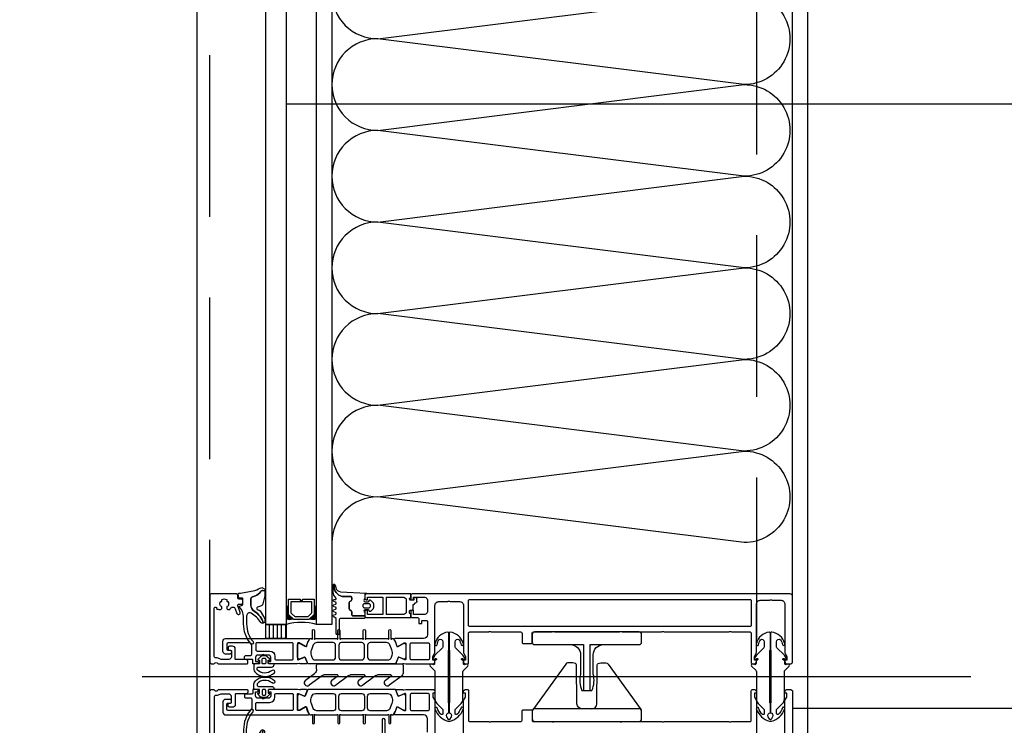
# Model space of a CAD drawing. Header units: millimetres. Extents: x 247761 to 294611, y 172579 to 236863.
# Tile 11 of 256: x 249651 to 250038, y 176611 to 176888. Entities that reach past the tile are written whole.
import ezdxf

# ---------------------------------------------------------------- set-up
doc = ezdxf.new("R2010")
doc.units = ezdxf.units.MM
doc.linetypes.add('ČERCHOVANÁ', pattern=[25.4, 12.7, -6.35, 0, -6.35])
doc.linetypes.add('ČÁRKOVANÁ', pattern=[19.05, 12.7, -6.35])
for name, color, linetype in [('FASÁDA DETAILNÍ', 4, 'Continuous'), ('KOTY 50', 7, 'Continuous'), ('NOVA', 240, 'Continuous'), ('OSY', 7, 'Continuous')]:
    doc.layers.add(name, color=color, linetype=linetype)
doc.styles.add('CS-ROMANS', font='romans.shx', dxfattribs={"width": 0.75, "oblique": 5})
doc.dimstyles.new('A_KÓTA_50', dxfattribs={"dimtxt": 110, "dimasz": 2, "dimexe": 100, "dimexo": 1500, "dimgap": 40, "dimtad": 1, "dimrnd": 1, "dimdsep": 46, "dimtxsty": 'CS-ROMANS', "dimblk": 'KOT_CARA20', "dimcen": 45, "dimse1": 1, "dimse2": 1, "dimclrd": 256, "dimclre": 256, "dimclrt": 256, "dimadec": 0, "dimazin": 0, "dimtfac": 1, "dimtix": 1, "dimtmove": 2, "dimatfit": 3, "dimldrblk": 'OBLIQUE', "dimfxl": 0, "dimtolj": 1, "dimarcsym": 0})

# ---------------------------------------------------------------- blocks, each defined once
blk = doc.blocks.new('nesystémový nástavec 18')
for p, q in [((-18, 6.8), (-18, 8.8)), ((-17.5, 9.3), (-15.36, 9.3)), ((-11, 8), (-17, 8)), ((-17, 8), (-17, 6.3)), ((-15.36, 9.3), (0, 9.3)), ((-11, 1.3), (-11, 8)), ((-2.8, 8), (-9.7, 8)), ((-9.7, 1.3), (-9.7, 8)), ((0, 9.3), (0, 7.8)), ((-17, 6.3), (-17.5, 6.3)), ((-1.8, 2.3), (-1.8, 7)), ((-0.5, 7.3), (-0.5, 6.8)), ((0, 6.3), (0.55, 6.3)), ((0.55, 6.3), (0.95, 5.9)), ((0.95, 5.9), (0.95, 4.8)), ((0.95, 4.8), (0.95, 4.14)), ((0.95, 4.14), (1.2, 4.14)), ((1.4, 3.94), (1.4, 3.84)), ((-18, 0.5), (-18, 1.8)), ((-17.5, 2.3), (-17, 2.3)), ((-1.8, 0), (-17.5, 0)), ((-17, 2.3), (-17, 1.3)), ((-17, 1.3), (-11, 1.3)), ((-9.7, 1.3), (-2.8, 1.3)), ((0, 0), (-1.8, 0)), ((-0.4, 2.23), (-0.5, 2.04)), ((-0.5, 2.04), (-0.5, 2)), ((1.2, 2.44), (0, 2.44)), ((0, 1.5), (0, 0)), ((1.2, 1.85), (1.2, 2.44)), ((1.6, 3.64), (1.6, 3.64)), ((1.8, 1.37), (1.7, 1.35)), ((2.25, 1.63), (1.8, 1.37)), ((2.4, 2.84), (2.4, 1.89))]:
    blk.add_line(p, q)
for centre, radius, start, end in [((-17.5, 8.8), 0.5, 90, 180), ((-15.36, 9.8), 0.5, 270, 270.084), ((-2.8, 7), 1, 0, 90), ((0, 7.3), 0.5, 89.9955, 180.0071), ((-17.5, 6.8), 0.5, 180.0012, 269.9988), ((0, 6.8), 0.5, 179.9949, 270.006), ((0.75, 4.8), 0.2, 359.9656, 0.0344), ((1.2, 3.94), 0.2, 359.9707, 90.0249), ((-17.5, 1.8), 0.5, 89.999, 180.0002), ((-17.5, 0.5), 0.5, 180, 270), ((-2.8, 2.3), 1, 270, 0), ((0, 2), 0.5, 179.9716, 270.0327), ((0, 1.94), 0.5, 89.9975, 144.0007), ((1.7, 1.85), 0.5, 179.9991, 270), ((1.6, 3.84), 0.2, 179.9737, 270.035), ((1.6, 2.84), 0.8, 0.0065, 89.9919), ((2.1, 1.89), 0.3, 299.9815, 0.0183)]:
    blk.add_arc(centre, radius, start, end)
blk = doc.blocks.new('284336')
for points in [[(-0.7, -9.6), (-10, -9.6, 0.414511), (-10.51, -10.11), (-10.51, -15.51, -1), (-11.69, -15.51), (-11.69, -9.6), (-12.69, -8.95, -0.668884), (-12.6, -8.23), (-11.99, -8.01, 0.766384), (-11.99, -7.21), (-12.6, -6.99, -0.76831), (-12.6, -6.23), (-11.99, -6.01, 0.766384), (-11.99, -5.21), (-12.6, -4.99, -0.76831), (-12.6, -4.23), (-11.99, -4.01, 0.766384), (-11.99, -3.21), (-12.6, -2.99, -0.877523), (-12.5, -2.22), (-12.1, -2.22, 0.698129), (-11.83, -1.5, -0.220231), (-12.89, 0.78), (-12.89, 3.45, -0.157143), (-12.82, 3.68), (-12.69, 3.42, -0.067482), (-12.48, 2.53, 0.393136), (-8.66, -1.02), (-6.1, -1.02, -0.414214), (-5.61, -1.51), (-5.61, -2.22, -0.267949), (-5.85, -2.65), (-6.35, -2.93, 0.267949), (-6.61, -3.38), (-6.61, -5.84, 0.267949), (-6.35, -6.29), (-5.85, -6.57, -0.267949), (-5.61, -7), (-5.61, -8.11, 0.414215), (-5.1, -8.62), (-0.41, -8.62), (-0.41, -9.31, -0.414212), (-0.7, -9.6)], [(-0.41, 0), (-0.41, -2, 0.990243), (-0.4, -3.02), (0.9, -3.02, 0.414214), (1.21, -2.71), (1.21, -2.61, -0.668123), (1.71, -2.4), (2.75, -3.45, -0.199004), (2.89, -3.79), (2.89, -5.43, -0.199038), (2.75, -5.77), (1.71, -6.82, -0.668191), (1.21, -6.61), (1.21, -6.51, 0.414214), (0.9, -6.2), (-0.4, -6.2, 0.990269), (-0.41, -7.22), (-0.41, -8.6), (-5.1, -8.6, -0.414215), (-5.59, -8.11), (-5.59, -7, 0.267949), (-5.84, -6.56), (-6.34, -6.27, -0.267949), (-6.59, -5.84), (-6.59, -3.38, -0.267949), (-6.34, -2.95), (-5.84, -2.66, 0.267949), (-5.59, -2.22), (-5.59, -1.51, 0.414214), (-6.1, -1), (-8.66, -1, -0.393156), (-12.46, 2.53, 0.067572), (-12.67, 3.43), (-12.8, 3.7, -0.637545), (-12.12, 3.53), (-11.92, 2.53, 0.344315), (-10.06, 0.91), (0, 0.38, -0.406913), (0.39, 0), (-0.41, 0)], [(1.7, -4.31, 0.414235), (1.2, -3.81), (-0.7, -3.81, 0.414214), (-1.2, -4.31), (-1.2, -4.91, 0.414214), (-0.7, -5.41), (1.2, -5.41, 0.414235), (1.7, -4.91), (1.7, -4.31)]]:
    blk.add_lwpolyline(points, format="xyb", close=True)
blk = doc.blocks.new('433270')
blk.add_lwpolyline([(1, 0, 0.414364), (0, -1), (0, -1.4, 0.255924), (0.23, -1.83, -0.547723), (0.23, -3.17, 0.255924), (0, -3.6), (0, -14.6, 0.414214), (0.3, -14.9), (1.2, -14.9, 0.414214), (1.7, -14.4), (1.7, -10.3, -0.414214), (2, -10), (6, -10, 0.414248), (7, -9), (7, -7.7, 0.414179), (6.5, -7.2), (5.7, -7.2, 0.414232), (5.4, -7.5), (5.4, -8.2, -0.414198), (5.1, -8.5), (2.8, -8.5, -0.414204), (1.8, -7.5), (1.8, -4.49, -0.147432), (1.97, -3.94, 0.147461), (2.4, -2.5), (2.4, -2.3, -0.414214), (2.9, -1.8), (21.87, -1.8, -0.668178), (22.22, -2.65), (22.16, -2.72, 1), (21.59, -3.29), (21.52, -3.35, 0.198912), (21.38, -3.71), (21.38, -4.05, 0.414214), (22.08, -4.75), (22.38, -4.75, 0.576988), (22.64, -4.3, -0.311246), (24.56, -4.3, 0.576988), (24.82, -4.75), (25.3, -4.75, -0.260065), (25.3, -6.65), (24.82, -6.65, 0.576988), (24.56, -7.1, -0.311246), (22.64, -7.1, 0.576988), (22.38, -6.65), (22.08, -6.65, 0.414214), (21.38, -7.35), (21.38, -7.61, 0.267949), (21.63, -8.04), (21.89, -8.2, -0.637047), (21.73, -10), (19.83, -10.7, 0.315299), (19.5, -11.17), (19.5, -11.49, 0.520567), (20.17, -11.96), (22.83, -10.99, -0.520567), (23.5, -11.46), (23.5, -12.5, 0.414062), (24, -13), (25, -13, 0.414186), (25.5, -12.5), (25.5, -11.5, -0.414182), (26, -11), (27, -11, 0.414214), (27.5, -10.5), (27.5, -0.5, 0.414214), (27, 0), (1, 0)], format="xyb", close=True)
blk = doc.blocks.new('284325')
for points in [[(0.84, -5.23, -0.560316), (0.94, -4.73), (1.94, -4.36, 0.3153), (2.14, -4.08), (2.14, -1.89, 0.451558), (1.8, -1.59), (0.9, -1.7, -0.399586), (0.57, -1.46), (0.3, -0.07, -0.415977), (0.53, 0.29, 0.024107), (6.15, 1.24, 0.076636), (8.99, 2.34, -0.577615), (10.79, 1.3), (10.02, 1.37, 0.283171), (9.08, 0.9, -0.168429), (7.07, -0.74), (5.9, -1.16, 0.315302), (5.24, -2.1), (5.24, -4.21, 0.269719), (6.76, -6.82, -0.194797), (10.18, -11.53, -0.342663), (9.17, -11.17, 0.119207), (5.43, -7.59, 0.578571), (3.63, -8.62), (3.63, -11.77, 0.176415), (6.16, -18.72, -1), (5.24, -19.49, -0.176415), (2.43, -11.77), (2.43, -8.89, 0.208286), (0.84, -5.23)], [(8.95, -6.65), (10.32, -8.78, -0.134555), (10.79, -10.63, -0.339795), (10.19, -11.53, 0.194788), (6.76, -6.81, -0.269736), (5.25, -4.21), (5.25, -2.1, -0.315302), (5.9, -1.17), (7.07, -0.74, 0.168429), (9.09, 0.89, -0.283167), (10.01, 1.36), (10.79, 1.29), (10.79, -0.74, -0.070852), (10.71, -1.3), (9.95, -3.93, -0.241839), (9.08, -4.83), (7.93, -5.22, 0.836024), (8.08, -6.19), (8.11, -6.19, -0.255349), (8.95, -6.65)]]:
    blk.add_lwpolyline(points, format="xyb", close=True)
blk = doc.blocks.new('*U500')
for points in [[(0, 0, 0.414243), (0.1, 0.1), (0, 0.9, -1.0001), (0.2, 0.9), (0.1, 0.1, 0.414228), (0.2, 0, 0.414228)], [(0.2, 0, 0.414243), (0.3, 0.1), (0.2, 0.9, -1.0001), (0.4, 0.9), (0.3, 0.1, 0.414228), (0.4, 0, 0.414228)], [(0.4, 0, 0.414243), (0.5, 0.1), (0.4, 0.9, -1.0001), (0.6, 0.9), (0.5, 0.1, 0.414228), (0.6, 0, 0.414228)], [(0.6, 0, 0.414243), (0.7, 0.1), (0.6, 0.9, -1.0001), (0.8, 0.9), (0.7, 0.1, 0.414228), (0.8, 0, 0.414228)], [(0.8, 0, 0.414243), (0.9, 0.1), (0.8, 0.9, -1.0001), (1, 0.9), (0.9, 0.1, 0.414228), (1, 0, 0.414228)], [(1, 0, 0.414243), (1.1, 0.1), (1, 0.9, -1.0001), (1.2, 0.9), (1.1, 0.1, 0.414228), (1.2, 0, 0.414228)], [(1.2, 0, 0.414243), (1.3, 0.1), (1.2, 0.9, -1.0001), (1.4, 0.9), (1.3, 0.1, 0.414228), (1.4, 0, 0.414228)], [(1.4, 0, 0.414243), (1.5, 0.1), (1.4, 0.9, -1.0001), (1.6, 0.9), (1.5, 0.1, 0.414228), (1.6, 0, 0.414228)], [(1.6, 0, 0.414243), (1.7, 0.1), (1.6, 0.9, -1.0001), (1.8, 0.9), (1.7, 0.1, 0.414228), (1.8, 0, 0.414228)], [(1.8, 0, 0.414243), (1.9, 0.1), (1.8001, 0.9, -1.0001), (2, 0.9), (1.9001, 0.1, 0.414228), (2, 0, 0.414228)]]:
    blk.add_lwpolyline(points, format="xyb")
blk = doc.blocks.new('244748_a')
blk.add_lwpolyline([(8.32, -1.69, 0.082248), (6.34, -0.9, -1.09695), (6.94, -0.1, -0.315353), (11.26, -5.15, -0.480529), (10.87, -5.64), (4.27, -5.64), (4.08, -5.45), (-16.53, -5.45), (-16.72, -5.64), (-20.43, -5.64, 0.574019), (-21.93, -4.78), (-22.99, -5.4, 0.524827), (-22.99, -5.9), (-21.93, -6.52, 0.574021), (-20.43, -5.66), (-16.72, -5.66), (-16.53, -5.85), (4.08, -5.85), (4.27, -5.66), (10.87, -5.66, -0.480529), (11.26, -6.15, -0.326229), (6.88, -11.09, -1.09695), (6.28, -10.3, 0.081457), (8.32, -9.61, 0.599203), (7.48, -8.05), (5.52, -8.05, 0.198965), (5.17, -8.2), (2.22, -11.15), (0.93, -12.01, -0.738038), (0.51, -11.62), (0.87, -11, 1), (0.35, -10.7), (0, -11.3), (-0.98, -11.3, 0.619205), (-1.45, -12.06), (-1.28, -12.43, -0.808139), (-2.04, -13.04), (-3.63, -11.44, 0.198906), (-4.34, -11.15), (-14.99, -11.15, -0.198936), (-16.76, -10.42), (-18.98, -8.2, 0.198942), (-19.33, -8.05), (-20.67, -8.05, 0.500217), (-21.09, -8.73, 0.122037), (-18.5, -10.27, -1.093735), (-19.1, -11.07, -0.240768), (-23.7, -6.07, -0.106226), (-23.7, -5.23, -0.256232), (-19, -0.13, -1.093735), (-18.4, -0.92, 0.116856), (-21.09, -2.57, 0.500217), (-20.67, -3.25), (-19.33, -3.25, 0.198942), (-18.98, -3.1), (-16.75, -0.88, -0.198936), (-14.99, -0.15), (-4.34, -0.15, 0.198907), (-3.63, 0.14), (-2.04, 1.74, -0.808139), (-1.28, 1.13), (-1.45, 0.76, 0.619205), (-0.98, 0), (0, 0), (0.35, -0.6, 1), (0.87, -0.3), (0.51, 0.32, -0.738038), (0.93, 0.71), (2.22, -0.15), (5.17, -3.1, 0.198965), (5.52, -3.25), (7.48, -3.25, 0.599203)], format="xyb", close=True)
blk = doc.blocks.new('236134_0100_s_v')
for points in [[(22.8, -23), (22.8, -5), (42, -5, 0.414214), (43, -4), (43, -1, 0.414214), (42, 0), (1, 0, 0.414214), (0, -1), (0, -4, 0.414214), (1, -5), (20.2, -5), (20.2, -23)], [(15, -5, -0.414214), (19, -9), (19, -16.57, 0.165764), (19.53, -23), (23.47, -23, 0.165764), (24, -16.57), (24, -9, -0.414214), (28, -5)]]:
    blk.add_lwpolyline(points, format="xyb")
blk = doc.blocks.new('236134_0200_s_v')
for points in [[(19.58, 5, -0.41166), (17.58, 6.98), (17.45, 22.25, 0.344217), (17.07, 22.73), (16, 23), (14, 23, 0.240828), (13.19, 22.59), (0.19, 4.59)], [(23.42, 5, 0.41166), (25.42, 6.98), (25.55, 22.25, -0.344217), (25.93, 22.73), (27, 23), (29, 23, -0.240828), (29.81, 22.59), (42.81, 4.59)]]:
    blk.add_lwpolyline(points, format="xyb")
blk.add_lwpolyline([(42, 5), (1, 5, 0.414214), (0, 4), (0, 1, 0.414214), (1, 0), (42, 0, 0.414214), (43, 1), (43, 4, 0.414214)], format="xyb", close=True)
blk = doc.blocks.new('288126')
for points in [[(-16.5, 0), (16.5, 0)], [(-21.36, -6.34), (-17.8, -3.69)], [(-17, -2.08), (-17, -0.5)], [(17, -0.5), (17, -3.8)], [(-14.71, -4.5), (-19.87, -8.34)], [(-8.83, -4.3), (-14.11, -4.3)], [(-10.96, -6.34), (-8.71, -4.66)], [(-4.31, -4.5), (-9.47, -8.34)], [(1.81, -4.3), (-3.71, -4.3)], [(-0.35, -6.36), (1.93, -4.66)], [(6.33, -4.5), (1.14, -8.37)], [(12.21, -4.3), (6.93, -4.3)], [(10.05, -6.36), (12.33, -4.66)], [(16.6, -4.6), (11.54, -8.37)]]:
    blk.add_lwpolyline(points)
for centre, radius, start, end in [((16.5, -0.5), 0.5, 0, 90), ((-16.5, -0.5), 0.5, 90, 180), ((16, -3.8), 1, 306.7059, 0), ((-20.61, -7.34), 1.25, 126.7059, 306.7059), ((-10.21, -7.34), 1.25, 126.7059, 306.7059), ((0.4, -7.37), 1.25, 126.7059, 306.7059), ((10.8, -7.37), 1.25, 126.7059, 306.7059)]:
    blk.add_arc(centre, radius, start, end)
at = {"extrusion": (0, 0, -1)}
for centre, radius, start, end in [((19, -2.08), 2, 180, 233.2941), ((14.11, -5.3), 1, 53.2941, 90), ((8.83, -4.5), 0.2, 90, 233.2941), ((3.71, -5.3), 1, 53.2941, 90), ((-1.81, -4.5), 0.2, 90, 233.2941), ((-6.93, -5.3), 1, 53.2941, 90), ((-12.21, -4.5), 0.2, 90, 233.2941)]:
    blk.add_arc(centre, radius, start, end, dxfattribs=at)
blk = doc.blocks.new('246426')
for points in [[(-1.84, 0.64), (-2.86, -0.38, 0.198926), (-3.15, -1.09), (-3.15, -2.31, 0.198926), (-2.86, -3.02), (-1.84, -4.04, 0.637051), (-1.5, -3.92), (-1.45, -3.4), (-0.3, -3.4, -0.41484), (0, -3.7), (0, -5.19, 0.414232), (0.5, -5.69), (2.14, -5.69, 0.071862), (2.2, -5.68, 0.157876), (3.73, -4.64, 0.360336), (3.48, 2.39, 0.964062), (2.54, 1.48, -0.403385), (2.25, -4.34, -0.190964), (2.11, -4.39), (1.7, -4.39, -0.414214), (1.2, -3.89), (1.2, 1.31, 0.414201), (0.2, 2.31), (0, 2.31), (0, 0.3, -0.414214), (-0.3, 0), (-1.45, 0), (-1.5, 0.52, 0.637051), (-1.84, 0.64)], [(-2.25, -1.4, -0.414214), (-1.85, -1), (-0.4, -1, -0.414214), (0, -1.4), (0, -2, -0.414214), (-0.4, -2.4), (-1.85, -2.4, -0.414214), (-2.25, -2), (-2.25, -1.4)]]:
    blk.add_lwpolyline(points, format="xyb", close=True)
blk = doc.blocks.new('A$C69D17D4D')
at = {"layer": 'FASÁDA DETAILNÍ'}
h = blk.add_hatch(dxfattribs=at)
h.set_pattern_fill('ANSI31', color=256, scale=0.5, angle=585)
h.set_pattern_definition([(270, (42491.357, -7040.4211), (1.5875, -8e-16), [])])
h.paths.add_polyline_path([(-24889, 3274), (-24889, 3279.5), (-24897, 3279.5), (-24897, 3274)])
for p, q in [((-24897, 3279.5), (-24897, 3688.5)), ((-24889, 3688.5), (-24889, 3279.5)), ((-24877, 3279.5), (-24877, 3688.5)), ((-24871, 3688.5), (-24871, 3279.5)), ((-24889, 3279.5), (-24897, 3279.5)), ((-24871, 3279.5), (-24877, 3279.5)), ((-24619.88, 3259), (-24945.57, 3259))]:
    blk.add_line(p, q, dxfattribs=at)
for points in [[(1656, 1244), (-24924, 1244), (-24924, 24924), (1656, 24924)], [(1416, 1484), (-24684, 1484), (-24684, 24684), (1416, 24684)], [(-24878, 3289.5), (-24878, 3283.5), (-24880, 3281.5), (-24886, 3281.5), (-24888, 3283.5), (-24888, 3289.5), (-24883.5, 3289.5), (-24883.5, 3289), (-24882.5, 3289), (-24882.5, 3289.5)], [(-24887, 3288.5), (-24879, 3288.5), (-24879, 3283.91), (-24880.41, 3282.5), (-24885.45, 3282.5), (-24887, 3283.91)], [(-24897, 3274), (-24897, 3279.5), (-24889, 3279.5), (-24889, 3274)]]:
    blk.add_lwpolyline(points, close=True, dxfattribs=at)
at = {"layer": 'FASÁDA DETAILNÍ', "linetype": 'ČÁRKOVANÁ', "ltscale": 5}
blk.add_lwpolyline([(1651, 1249), (-24919, 1249), (-24919, 24919), (1651, 24919)], close=True, dxfattribs=at)
at = {"layer": 'FASÁDA DETAILNÍ', "color": 7, "linetype": 'ČÁRKOVANÁ', "ltscale": 5}
blk.add_lwpolyline([(1436, 1464), (-24704, 1464), (-24704, 24704), (1436, 24704)], close=True, dxfattribs=at)
at = {"layer": 'FASÁDA DETAILNÍ'}
blk.add_lwpolyline([(-24690, 3290.5), (-24690, 3677.5)], dxfattribs=at)
for points in [[(-24691, 3291.5), (-24839.5, 3291.5, 0.414214), (-24840, 3291), (-24840, 3289.7, 0.41422), (-24839.5, 3289.2), (-24839, 3289.2), (-24839, 3290.2), (-24834.5, 3290.2, -0.414214), (-24833.5, 3289.2), (-24833.5, 3284.5, -0.414214), (-24834.5, 3283.5), (-24839, 3283.5), (-24839, 3285.2), (-24839.5, 3285.2, 0.414201), (-24840, 3284.7), (-24840, 3282.7, 0.414214), (-24839.5, 3282.2), (-24837.36, 3282.2, -0.414214), (-24836.86, 3281.7), (-24836.86, 3279.9), (-24835.61, 3279.9), (-24835.61, 3281.1), (-24833.8, 3281.1, -0.414214), (-24833.5, 3280.8), (-24833.5, 3275.5, -0.414167), (-24835, 3274), (-24842, 3274), (-24846.1, 3274, 0.57735), (-24846.44, 3273.4), (-24845.95, 3272.54), (-24845.52, 3271.04, 0.488701), (-24845.08, 3270.87), (-24842.61, 3272.3), (-24842.19, 3272.3, -0.432566), (-24842, 3272.1), (-24842, 3265.8, -0.548397), (-24842.28, 3265.61), (-24844.66, 3266.68, 0.425336), (-24844.93, 3266.57), (-24845.75, 3264.55, 0.531563), (-24845.38, 3264), (-24843.31, 3264, 0.231306), (-24843.07, 3264.11, -0.306185), (-24842.76, 3264.22), (-24842, 3264), (-24831.49, 3264, 0.414214), (-24830.49, 3265), (-24830.49, 3265.5), (-24831.29, 3265.5), (-24831.29, 3267), (-24830.63, 3268.14, 0.13165), (-24830.5, 3268.64), (-24830.5, 3287.01, -0.414214), (-24829, 3288.51), (-24825.5, 3288.51, -0.399985), (-24824.5, 3288.51), (-24820.8, 3288.51, -0.414214), (-24819.3, 3287.01), (-24819.3, 3268.64, 0.13165), (-24819.17, 3268.14), (-24818.51, 3267), (-24818.51, 3265.5), (-24819.31, 3265.5), (-24819.31, 3265, 0.414214), (-24818.31, 3264), (-24817.8, 3264, 0.414214), (-24817.3, 3264.5), (-24817.3, 3276.1, -0.414214), (-24816.8, 3276.6), (-24809.4, 3276.6, -0.399985), (-24808.4, 3276.6), (-24796.8, 3276.6, -0.414214), (-24796.3, 3276.1), (-24796.3, 3272.5, 0.414214), (-24795.8, 3272), (-24792.8, 3272, 0.414214), (-24792.3, 3272.5), (-24792.3, 3276.1, -0.414214), (-24791.8, 3276.6), (-24784.5, 3276.6, -0.38324), (-24783.5, 3276.6), (-24758, 3276.6, -0.38324), (-24757, 3276.6), (-24741.5, 3276.6, -0.38324), (-24740.5, 3276.6), (-24715, 3276.6, -0.38324), (-24714, 3276.6), (-24706.7, 3276.6, -0.414214), (-24706.2, 3276.1), (-24706.2, 3264.5, 0.414214), (-24705.7, 3264), (-24705.2, 3264, 0.414214), (-24704.2, 3265), (-24704.2, 3265.5), (-24705, 3265.5), (-24705, 3267), (-24704.33, 3268.15, 0.116937), (-24704.2, 3268.65), (-24704.2, 3287.51, -0.414232), (-24702.7, 3289.01), (-24698.99, 3289.01, -0.399985), (-24697.99, 3289.01), (-24694.5, 3289.01, -0.414232), (-24693, 3287.51), (-24693, 3268.65, 0.116937), (-24692.87, 3268.15), (-24692.2, 3267), (-24692.2, 3265.5), (-24693, 3265.5), (-24693, 3265, 0.414214), (-24692, 3264), (-24691, 3264, 0.414214), (-24690, 3265), (-24690, 3290.5, 0.414214), (-24691, 3291.5)], [(-24816.8, 3289.4), (-24706.7, 3289.4, -0.414214), (-24706.2, 3288.9), (-24706.2, 3279.2, -0.414214), (-24706.7, 3278.7), (-24816.8, 3278.7, -0.414214), (-24817.3, 3279.2), (-24817.3, 3288.9, -0.414214), (-24816.8, 3289.4)], [(-24846.34, 3264), (-24858.25, 3264), (-24880.16, 3264, -0.305837), (-24880.62, 3264.31), (-24881.55, 3266.6, 0.425336), (-24881.81, 3266.71), (-24883.43, 3265.99, -0.543753), (-24884.49, 3266.68), (-24884.49, 3271.58, -0.578182), (-24883.59, 3272.1), (-24881.4, 3270.84, 0.488505), (-24880.96, 3271.01), (-24880.52, 3272.53), (-24879.76, 3273.85, -0.282478), (-24879.49, 3274), (-24879.04, 3274, 1.447009), (-24878.69, 3274.13), (-24878.69, 3277.1, -1), (-24877.89, 3277.1), (-24877.89, 3274.13, 1.447009), (-24877.54, 3274), (-24869, 3274, 1.447009), (-24868.65, 3274.13), (-24868.65, 3277.1, -1), (-24867.85, 3277.1), (-24867.85, 3274.13, 1.447009), (-24867.5, 3274), (-24859, 3274, 1.447009), (-24858.65, 3274.13), (-24858.65, 3277.1, -1), (-24857.85, 3277.1), (-24857.85, 3274.13, 1.447009), (-24857.5, 3274), (-24848.96, 3274, 1.447009), (-24848.61, 3274.13), (-24848.61, 3277.1, -1), (-24847.81, 3277.1), (-24847.81, 3274.13, 1.447009), (-24847.46, 3274), (-24847.01, 3274, -0.282478), (-24846.74, 3273.85), (-24845.98, 3272.53), (-24845.54, 3271.01, 0.488505), (-24845.1, 3270.84), (-24842.91, 3272.1, -0.578182), (-24842.01, 3271.58), (-24842.01, 3266.68, -0.543753), (-24843.07, 3265.99), (-24844.69, 3266.71, 0.425336), (-24844.95, 3266.6), (-24845.88, 3264.31, -0.305837), (-24846.34, 3264)], [(-24884.5, 3264), (-24895.5, 3264, -0.414426), (-24896, 3264.5), (-24896, 3264.99), (-24895, 3264.99), (-24895, 3266.49, 0.414214), (-24896, 3267.49), (-24897.5, 3267.49, 0.399985), (-24898.5, 3267.49), (-24900, 3267.49, 0.414214), (-24901, 3266.49), (-24901, 3265), (-24900, 3265), (-24900, 3264.5, -0.414456), (-24900.5, 3264), (-24901.8, 3264, -0.413971), (-24902.1, 3264.3), (-24902.1, 3265.5, 0.414214), (-24902.4, 3265.8), (-24905.4, 3265.8), (-24905.4, 3266.8, -0.414214), (-24904.9, 3267.3), (-24903, 3267.3, 0.414214), (-24902.5, 3267.8), (-24902.5, 3271.3, 0.414206), (-24903.5, 3272.3), (-24911.8, 3272.3, 0.414206), (-24912.3, 3271.8), (-24912.3, 3269.9, 0.414219), (-24911.8, 3269.4), (-24911, 3269.4, -0.414214), (-24910.5, 3268.9), (-24910.5, 3268.4, -0.414214), (-24911, 3267.9), (-24912.8, 3267.9, -0.414214), (-24913.8, 3268.9), (-24913.8, 3273, -0.414214), (-24912.8, 3274), (-24884.5, 3274), (-24880.4, 3274, -0.57735), (-24880.05, 3273.4), (-24880.55, 3272.54), (-24880.98, 3271.04, -0.488701), (-24881.42, 3270.87), (-24883.88, 3272.3), (-24884.31, 3272.3, 0.432566), (-24884.5, 3272.1), (-24884.5, 3265.8, 0.548397), (-24884.22, 3265.61), (-24881.83, 3266.68, -0.425336), (-24881.57, 3266.57), (-24880.75, 3264.55, -0.531563), (-24881.12, 3264), (-24883.19, 3264, -0.231306), (-24883.42, 3264.11, 0.306185), (-24883.74, 3264.22), (-24884.5, 3264)], [(-24886.7, 3272.3), (-24900.4, 3272.3, 0.414214), (-24900.9, 3271.8), (-24900.9, 3269.59, 0.414214), (-24900.4, 3269.09), (-24895.43, 3269.09, -0.411139), (-24893.4, 3267.09), (-24893.4, 3266.1, 0.414214), (-24892.9, 3265.6), (-24886.7, 3265.6, 0.414214), (-24886.2, 3266.1), (-24886.2, 3271.8, 0.414214), (-24886.7, 3272.3)], [(-24877.45, 3265.6), (-24870.55, 3265.6, 0.414218), (-24869.55, 3266.6), (-24869.55, 3271.4, 0.414218), (-24870.55, 3272.4), (-24876.91, 3272.4, 0.305619), (-24878.3, 3271.46), (-24879.08, 3269.54, 0.176429), (-24879.15, 3267.49), (-24878.88, 3266.64, 0.324916), (-24877.45, 3265.6)], [(-24867.25, 3265.6), (-24859.25, 3265.6, 0.414214), (-24858.25, 3266.6), (-24858.25, 3271.4, 0.414214), (-24859.25, 3272.4), (-24867.25, 3272.4, 0.414214), (-24868.25, 3271.4), (-24868.25, 3266.6, 0.414214), (-24867.25, 3265.6)], [(-24855.95, 3265.6), (-24849.05, 3265.6, 0.324916), (-24847.62, 3266.64), (-24847.35, 3267.49, 0.176429), (-24847.42, 3269.54), (-24848.2, 3271.46, 0.305619), (-24849.59, 3272.4), (-24855.95, 3272.4, 0.414218), (-24856.95, 3271.4), (-24856.95, 3266.6, 0.414218), (-24855.95, 3265.6)], [(-24832.7, 3266.1, -0.414214), (-24833.2, 3265.6), (-24839.7, 3265.6, -0.414214), (-24840.2, 3266.1), (-24840.2, 3271.8, -0.414214), (-24839.7, 3272.3), (-24833.2, 3272.3, -0.414214), (-24832.7, 3271.8), (-24832.7, 3266.1)], [(-24884.5, 3254), (-24895.5, 3254, 0.414426), (-24896, 3253.5), (-24896, 3253.01), (-24895, 3253.01), (-24895, 3251.51, -0.414214), (-24896, 3250.51), (-24897.5, 3250.51, -0.399985), (-24898.5, 3250.51), (-24900, 3250.51, -0.414214), (-24901, 3251.51), (-24901, 3253), (-24900, 3253), (-24900, 3253.5, 0.414456), (-24900.5, 3254), (-24901.8, 3254, 0.413971), (-24902.1, 3253.7), (-24902.1, 3252.5, -0.414214), (-24902.4, 3252.2), (-24905.4, 3252.2), (-24905.4, 3251.2, 0.414214), (-24904.9, 3250.7), (-24903, 3250.7, -0.414214), (-24902.5, 3250.2), (-24902.5, 3246.7, -0.414206), (-24903.5, 3245.7), (-24911.8, 3245.7, -0.414206), (-24912.3, 3246.2), (-24912.3, 3248.1, -0.414219), (-24911.8, 3248.6), (-24911, 3248.6, 0.414214), (-24910.5, 3249.1), (-24910.5, 3249.6, 0.414214), (-24911, 3250.1), (-24912.8, 3250.1, 0.414214), (-24913.8, 3249.1), (-24913.8, 3245, 0.414214), (-24912.8, 3244), (-24884.5, 3244), (-24880.4, 3244, 0.57735), (-24880.05, 3244.6), (-24880.55, 3245.46), (-24880.98, 3246.96, 0.488701), (-24881.42, 3247.13), (-24883.88, 3245.7), (-24884.31, 3245.7, -0.432566), (-24884.5, 3245.9), (-24884.5, 3252.2, -0.548397), (-24884.22, 3252.39), (-24881.83, 3251.32, 0.425336), (-24881.57, 3251.43), (-24880.75, 3253.45, 0.531563), (-24881.12, 3254), (-24883.19, 3254, 0.231306), (-24883.42, 3253.89, -0.306185), (-24883.74, 3253.78), (-24884.5, 3254)], [(-24846.34, 3254), (-24858.25, 3254), (-24880.16, 3254, 0.305837), (-24880.62, 3253.69), (-24881.55, 3251.4, -0.425336), (-24881.81, 3251.29), (-24883.43, 3252.01, 0.543753), (-24884.49, 3251.32), (-24884.49, 3246.42, 0.578182), (-24883.59, 3245.9), (-24881.4, 3247.16, -0.488505), (-24880.96, 3246.99), (-24880.52, 3245.47), (-24879.76, 3244.15, 0.282478), (-24879.49, 3244), (-24879.04, 3244, -1.447009), (-24878.69, 3243.87), (-24878.69, 3240.9, 1), (-24877.89, 3240.9), (-24877.89, 3243.87, -1.447009), (-24877.54, 3244), (-24869, 3244, -1.447009), (-24868.65, 3243.87), (-24868.65, 3240.9, 1), (-24867.85, 3240.9), (-24867.85, 3243.87, -1.447009), (-24867.5, 3244), (-24859, 3244, -1.447009), (-24858.65, 3243.87), (-24858.65, 3240.9, 1), (-24857.85, 3240.9), (-24857.85, 3243.87, -1.447009), (-24857.5, 3244), (-24848.96, 3244, -1.447009), (-24848.61, 3243.87), (-24848.61, 3240.9, 1), (-24847.81, 3240.9), (-24847.81, 3243.87, -1.447009), (-24847.46, 3244), (-24847.01, 3244, 0.282478), (-24846.74, 3244.15), (-24845.98, 3245.47), (-24845.54, 3246.99, -0.488505), (-24845.1, 3247.16), (-24842.91, 3245.9, 0.578182), (-24842.01, 3246.42), (-24842.01, 3251.32, 0.543753), (-24843.07, 3252.01), (-24844.69, 3251.29, -0.425336), (-24844.95, 3251.4), (-24845.88, 3253.69, 0.305837), (-24846.34, 3254)], [(-24886.7, 3245.7), (-24900.4, 3245.7, -0.414214), (-24900.9, 3246.2), (-24900.9, 3248.41, -0.414214), (-24900.4, 3248.91), (-24895.43, 3248.91, 0.411139), (-24893.4, 3250.91), (-24893.4, 3251.9, -0.414214), (-24892.9, 3252.4), (-24886.7, 3252.4, -0.414214), (-24886.2, 3251.9), (-24886.2, 3246.2, -0.414214), (-24886.7, 3245.7)], [(-24877.45, 3252.4), (-24870.55, 3252.4, -0.414218), (-24869.55, 3251.4), (-24869.55, 3246.6, -0.414218), (-24870.55, 3245.6), (-24876.91, 3245.6, -0.305619), (-24878.3, 3246.54), (-24879.08, 3248.46, -0.176429), (-24879.15, 3250.51), (-24878.88, 3251.36, -0.324916), (-24877.45, 3252.4)], [(-24867.25, 3252.4), (-24859.25, 3252.4, -0.414214), (-24858.25, 3251.4), (-24858.25, 3246.6, -0.414214), (-24859.25, 3245.6), (-24867.25, 3245.6, -0.414214), (-24868.25, 3246.6), (-24868.25, 3251.4, -0.414214), (-24867.25, 3252.4)], [(-24855.95, 3252.4), (-24849.05, 3252.4, -0.324916), (-24847.62, 3251.36), (-24847.35, 3250.51, -0.176429), (-24847.42, 3248.46), (-24848.2, 3246.54, -0.305619), (-24849.59, 3245.6), (-24855.95, 3245.6, -0.414218), (-24856.95, 3246.6), (-24856.95, 3251.4, -0.414218), (-24855.95, 3252.4)], [(-24832.7, 3251.9, 0.414214), (-24833.2, 3252.4), (-24839.7, 3252.4, 0.414214), (-24840.2, 3251.9), (-24840.2, 3246.2, 0.414214), (-24839.7, 3245.7), (-24833.2, 3245.7, 0.414214), (-24832.7, 3246.2), (-24832.7, 3251.9)]]:
    blk.add_lwpolyline(points, format="xyb", close=True, dxfattribs=at)
for points in [[(-24833.5, 3237.2), (-24833.5, 3242.5, 0.414167), (-24835, 3244), (-24842, 3244), (-24846.1, 3244, -0.57735), (-24846.44, 3244.6), (-24845.95, 3245.46), (-24845.52, 3246.96, -0.488701), (-24845.08, 3247.13), (-24842.61, 3245.7), (-24842.19, 3245.7, 0.432566), (-24842, 3245.9), (-24842, 3252.2, 0.548397), (-24842.28, 3252.39), (-24844.66, 3251.32, -0.425336), (-24844.93, 3251.43), (-24845.75, 3253.45, -0.531563), (-24845.38, 3254), (-24843.31, 3254, -0.231306), (-24843.07, 3253.89, 0.306185), (-24842.76, 3253.78), (-24842, 3254), (-24831.49, 3254, -0.414214), (-24830.49, 3253), (-24830.49, 3252.5), (-24831.29, 3252.5), (-24831.29, 3251), (-24830.63, 3249.86, -0.13165), (-24830.5, 3249.36), (-24830.5, 3230.99, 0.414214)], [(-24819.3, 3230.99), (-24819.3, 3249.36, -0.13165), (-24819.17, 3249.86), (-24818.51, 3251), (-24818.51, 3252.5), (-24819.31, 3252.5), (-24819.31, 3253, -0.414214), (-24818.31, 3254), (-24817.8, 3254, -0.414214), (-24817.3, 3253.5), (-24817.3, 3241.9, 0.414214), (-24816.8, 3241.4), (-24809.4, 3241.4, 0.399985), (-24808.4, 3241.4), (-24796.8, 3241.4, 0.414214), (-24796.3, 3241.9), (-24796.3, 3245.5, -0.414214), (-24795.8, 3246), (-24792.8, 3246, -0.414214), (-24792.3, 3245.5), (-24792.3, 3241.9, 0.414214), (-24791.8, 3241.4), (-24784.5, 3241.4, 0.38324), (-24783.5, 3241.4), (-24758, 3241.4, 0.38324), (-24757, 3241.4), (-24741.5, 3241.4, 0.38324), (-24740.5, 3241.4), (-24715, 3241.4, 0.38324), (-24714, 3241.4), (-24706.7, 3241.4, 0.414214), (-24706.2, 3241.9), (-24706.2, 3253.5, -0.414214), (-24705.7, 3254), (-24705.2, 3254, -0.414214), (-24704.2, 3253), (-24704.2, 3252.5), (-24705, 3252.5), (-24705, 3251), (-24704.33, 3249.85, -0.116937), (-24704.2, 3249.35), (-24704.2, 3230.49, 0.414232)], [(-24693, 3230.49), (-24693, 3249.35, -0.116937), (-24692.87, 3249.85), (-24692.2, 3251), (-24692.2, 3252.5), (-24693, 3252.5), (-24693, 3253, -0.414214), (-24692, 3254), (-24691, 3254, -0.414214), (-24690, 3253), (-24690, 3227.5, -0.414214)]]:
    blk.add_lwpolyline(points, format="xyb", dxfattribs=at)
for centre, radius, start, end in [((-24888.5, 3287.36), 0.596, 213.0366, 326.9634), ((-24888.5, 3287.07), 0.596, 213.0366, 326.9634), ((-24888.5, 3286.78), 0.596, 213.0366, 326.9634), ((-24888.5, 3286.49), 0.596, 213.0366, 326.9634), ((-24888.5, 3286.19), 0.596, 213.0366, 326.9634), ((-24888.5, 3285.9), 0.596, 213.0366, 326.9634), ((-24888.5, 3285.61), 0.596, 213.0366, 326.9634), ((-24888.5, 3285.32), 0.596, 213.0366, 326.9634), ((-24877.5, 3287.36), 0.596, 213.0366, 326.9634), ((-24877.5, 3287.07), 0.596, 213.0366, 326.9634), ((-24877.5, 3286.78), 0.596, 213.0366, 326.9634), ((-24877.5, 3286.49), 0.596, 213.0366, 326.9634), ((-24877.5, 3286.19), 0.596, 213.0366, 326.9634), ((-24877.5, 3285.9), 0.596, 213.0366, 326.9634), ((-24877.5, 3285.61), 0.596, 213.0366, 326.9634), ((-24877.5, 3285.32), 0.596, 213.0366, 326.9634), ((-24888.5, 3285.02), 0.596, 213.0366, 326.9634), ((-24888.5, 3284.73), 0.596, 213.0366, 326.9634), ((-24888.5, 3284.44), 0.596, 213.0366, 326.9634), ((-24888.5, 3284.15), 0.596, 213.0366, 326.9634), ((-24888.5, 3283.85), 0.596, 213.0366, 326.9634), ((-24888.36, 3283.84), 0.879, 223.5036, 316.0051), ((-24888.21, 3283.93), 1.26, 231.5004, 308.0344), ((-24888.08, 3284.09), 1.71, 237.3143, 302.7051), ((-24887.93, 3284.34), 2.25, 241.5972, 298.4727), ((-24887.76, 3284.68), 2.9, 244.7048, 294.6933), ((-24887.65, 3285.05), 3.55, 247.591, 292.7062), ((-24878.35, 3285.05), 3.55, 247.2938, 292.409), ((-24878.24, 3284.68), 2.9, 245.3067, 295.2952), ((-24878.07, 3284.34), 2.25, 241.5273, 298.4028), ((-24877.92, 3284.09), 1.71, 237.2949, 302.6857), ((-24877.79, 3283.93), 1.26, 231.9656, 308.4996), ((-24877.64, 3283.84), 0.879, 223.9949, 316.4964), ((-24877.5, 3285.02), 0.596, 213.0366, 326.9634), ((-24877.5, 3284.73), 0.596, 213.0366, 326.9634), ((-24877.5, 3284.44), 0.596, 213.0366, 326.9634), ((-24877.5, 3284.15), 0.596, 213.0366, 326.9634), ((-24877.5, 3283.85), 0.596, 213.0366, 326.9634), ((-24883, 3257.61), 22.7, 74.6728, 105.3272)]:
    blk.add_arc(centre, radius, start, end, dxfattribs=at)
at = {"layer": 'FASÁDA DETAILNÍ', "xscale": 179.9999932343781, "yscale": 179.9999932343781, "zscale": 179.9999932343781, "rotation": 270}
blk.add_blockref('*U500', (-24871, 3671.67), dxfattribs=at)
at = {"layer": 'FASÁDA DETAILNÍ'}
for name, p in [('284325', (-24908.14, 3291.5)), ('284336', (-24857.59, 3291.5)), ('236134_0100_s_v', (-24792.3, 3276.6)), ('288126', (-24860.01, 3264)), ('236134_0200_s_v', (-24792.3, 3241.4))]:
    blk.add_blockref(name, p, dxfattribs=at)
for name, p, rotation in [('433270', (-24919, 3264), 90), ('246426', (-24896, 3264), 270)]:
    blk.add_blockref(name, p, dxfattribs=dict(at, rotation=rotation))
at = {"layer": 'FASÁDA DETAILNÍ', "xscale": -1}
for name, p, rotation in [('nesystémový nástavec 18', (-24840, 3291.5), 180), ('244748_a', (-24819.34, 3265.22), 270), ('244748_a', (-24693.04, 3265.22), 270), ('246426', (-24896, 3254), 270), ('433270', (-24919, 3254), 90), ('284325', (-24908.14, 3226.5), 180), ('284336', (-24839.59, 3226.5), 180)]:
    blk.add_blockref(name, p, dxfattribs=dict(at, rotation=rotation))
blk = doc.blocks.new('KOT_CARA20')
for p, q in [((0, 20), (0, -20)), ((0, 0), (14.14, 14.14)), ((0, 0), (-14.14, -14.14))]:
    blk.add_line(p, q)
blk = doc.blocks.new('*D55')
at = {"layer": 'Defpoints', "color": 0, "ltscale": 5, "transparency": 16777216}
for p in [(248259.56, 176855.26), (249409.11, 176855.26), (249720.52, 174615.26)]:
    blk.add_point(p, dxfattribs=at)
at = {"layer": 'KOTY 50', "lineweight": -2, "ltscale": 5, "transparency": 16777216}
blk.add_line((248259.56, 174617.26), (248259.56, 176853.26), dxfattribs=at)
at = {"layer": 'KOTY 50', "lineweight": -2, "ltscale": 5, "transparency": 16777216, "xscale": 2, "yscale": 2, "zscale": 2}
for p, rotation in [((248259.56, 176855.26), 90), ((248259.56, 174615.26), 270)]:
    blk.add_blockref('KOT_CARA20', p, dxfattribs=dict(at, rotation=rotation))
at = {"layer": 'KOTY 50', "ltscale": 5, "transparency": 16777216, "insert": (248164.56, 175735.26), "char_height": 110, "attachment_point": 5, "rotation": 90, "style": 'CS-ROMANS'}
blk.add_mtext('\\A1;2240', dxfattribs=at)
blk = doc.blocks.new('_OBLIQUE')
at = {"color": 0, "linetype": 'ByBlock', "ltscale": 15}
blk.add_line((-0.5, -0.5), (0.5, 0.5), dxfattribs=at)
blk = doc.blocks.new('*D36')
at = {"layer": 'Defpoints', "color": 0, "ltscale": 5, "transparency": 16777216}
for p in [(249720.52, 198295.26), (247928.31, 174615.26), (249720.52, 174615.26)]:
    blk.add_point(p, dxfattribs=at)
at = {"layer": 'KOTY 50', "lineweight": -2, "ltscale": 5, "transparency": 16777216}
blk.add_line((247928.31, 198293.26), (247928.31, 174617.26), dxfattribs=at)
at = {"layer": 'KOTY 50', "lineweight": -2, "ltscale": 5, "transparency": 16777216, "xscale": 2, "yscale": 2, "zscale": 2}
for p, rotation in [((247928.31, 198295.26), 90), ((247928.31, 174615.26), 270)]:
    blk.add_blockref('KOT_CARA20', p, dxfattribs=dict(at, rotation=rotation))
at = {"layer": 'KOTY 50', "ltscale": 5, "transparency": 16777216, "insert": (247833.31, 186455.26), "char_height": 110, "attachment_point": 5, "rotation": 90, "style": 'CS-ROMANS'}
blk.add_mtext('\\A1;23680', dxfattribs=at)

msp = doc.modelspace()

# ---------------------------------------------------------------- linework, layer by layer
at = {"layer": 'NOVA'}
msp.add_line((250260.517, 176617.759), (249954.517, 176617.759), dxfattribs=at)
at = {"layer": 'OSY', "linetype": 'ČERCHOVANÁ', "ltscale": 25}
msp.add_line((276747.073, 176855.259), (249108.101, 176855.259), dxfattribs=at)

# ---------------------------------------------------------------- block references
at = {"layer": 'NOVA', "ltscale": 300}
msp.add_blockref('A$C69D17D4D', (274644.517, 173371.259), dxfattribs=at)

# ---------------------------------------------------------------- dimensions: what is measured, and where the dimension line sits
at = {"layer": 'KOTY 50', "ltscale": 5}
for base, p1, p2, picture, middle in [((247928.311, 174615.259), (249720.517, 198295.259), (249720.517, 174615.259), '*D36', (247833.311, 186455.259)), ((248259.564, 176855.259), (249720.517, 174615.259), (249409.106, 176855.259), '*D55', (248164.564, 175735.259))]:
    dim = msp.add_linear_dim(base=base, p1=p1, p2=p2, angle=90, dimstyle='A_KÓTA_50', dxfattribs=at)
    dim.commit()
    dim.dimension.update_dxf_attribs({"geometry": picture, "text_midpoint": middle})

doc.saveas('drawing.dxf')
